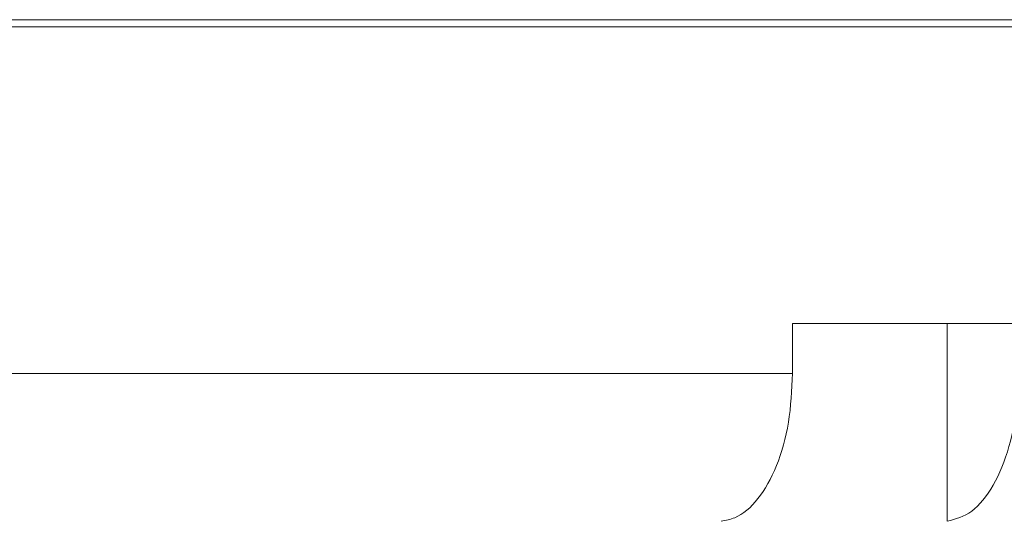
# Model space of a CAD drawing. Header units: inches. Extents: x -4.2 to 22.3, y -10.2 to 17.4.
# Tile 55 of 121: x -1.268 to -0.023, y 0.167 to 0.801. Entities that reach past the tile are written whole.
import ezdxf

# ---------------------------------------------------------------- set-up
doc = ezdxf.new("R2010")
doc.units = ezdxf.units.IN
doc.header["$MEASUREMENT"] = 0

msp = doc.modelspace()

# ---------------------------------------------------------------- linework, layer by layer
at = {"color": 7, "linetype": 'Continuous', "lineweight": 15}
for p, q in [((-3.0507, 0.8005), (0.8243, 0.8005)), ((-3.0507, 0.7915), (0.8243, 0.7915)), ((-0.005, 0.4165), (-0.2908, 0.4165)), ((-0.2908, 0.4165), (-0.2908, 0.3535)), ((-0.0953, 0.4165), (-0.0953, 0.1667)), ((-1.9355, 0.3535), (-0.2908, 0.3535))]:
    msp.add_line(p, q, dxfattribs=at)
for points, knots in [([(-0.2908, 0.3535), (-0.2919, 0.3326), (-0.2939, 0.2906), (-0.31, 0.2347), (-0.3337, 0.1924), (-0.359, 0.1708), (-0.3752, 0.1678), (-0.381, 0.1667)], [0, 0, 0, 0, 0.219054, 0.438123, 0.65753, 0.877706, 1, 1, 1, 1]), ([(-0.0953, 0.1667), (-0.0847, 0.1696), (-0.0637, 0.1753), (-0.0361, 0.2099), (-0.0158, 0.2592), (-0.0062, 0.3103), (-0.0053, 0.3424), (-0.005, 0.3535)], [0, 0, 0, 0, 0.2211922, 0.442436, 0.6631401, 0.8829908, 1, 1, 1, 1])]:
    msp.add_open_spline(points, degree=3, knots=knots, dxfattribs=at)

doc.saveas('drawing.dxf')
